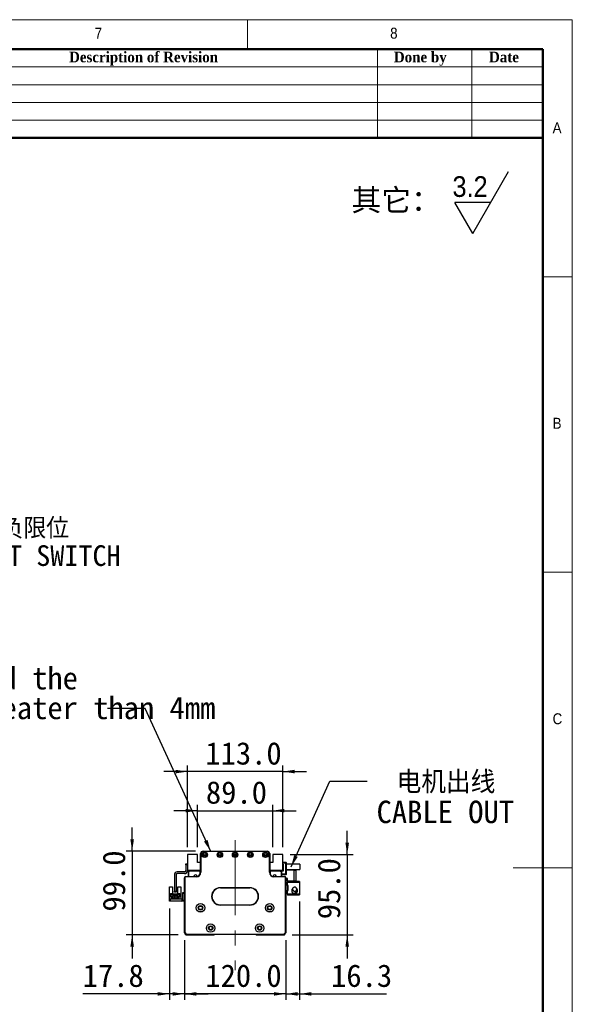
# Model space of a CAD drawing. Header units: millimetres. Extents: x 35 to 2905, y 35 to 2044.
# Tile 7 of 7: x 2250 to 2905, y 878 to 2044. Entities that reach past the tile are written whole.
import ezdxf

# ---------------------------------------------------------------- set-up
doc = ezdxf.new("R2010")
doc.units = ezdxf.units.MM
doc.header["$LTSCALE"] = 7
doc.linetypes.add('CENTERX2', pattern=[20.32, 12.7, -2.54, 2.54, -2.54])
doc.layers.add('DIMNS', color=7, linetype='Continuous')
doc.styles.add('SLDTEXTSTYLE0', font='arial.ttf', dxfattribs={"bigfont": 'bigfont'})
doc.styles.add('SLDTEXTSTYLE1', font='Gothic.ttf', dxfattribs={"width": 0.913})
doc.styles.add('SLDTEXTSTYLE2', font='timesbd.ttf', dxfattribs={"width": 0.933})
doc.styles.add('SLDTEXTSTYLE8', font='txt')
doc.styles.add('SLDTEXTSTYLE9', font='txt', dxfattribs={"bigfont": 'bigfont'})
doc.dimstyles.new('SLDDIMSTYLE1', dxfattribs={"dimtxt": 26.6, "dimasz": 14, "dimexe": 0, "dimexo": 0.0625, "dimgap": 6.65, "dimtad": 2, "dimdec": 1, "dimrnd": 1e-09, "dimzin": 4, "dimdsep": 46, "dimtxsty": 'SLDTEXTSTYLE8', "dimsah": 1, "dimcen": 0.09, "dimadec": 0, "dimazin": 1, "dimtfac": 1, "dimtdec": 1, "dimtmove": 0, "dimatfit": 0, "dimfxl": 0, "dimfrac": 2, "dimtolj": 1, "dimtzin": 12, "dimarcsym": 0})
doc.dimstyles.new('SLDDIMSTYLE2', dxfattribs={"dimtxt": 26.6, "dimasz": 14, "dimexe": 0, "dimexo": 0.0625, "dimgap": 6.65, "dimtad": 2, "dimdec": 1, "dimrnd": 1e-09, "dimzin": 12, "dimdsep": 46, "dimtxsty": 'SLDTEXTSTYLE8', "dimsah": 1, "dimcen": 0.09, "dimadec": 0, "dimazin": 3, "dimtfac": 1, "dimtdec": 1, "dimtmove": 0, "dimatfit": 0, "dimfxl": 0, "dimfrac": 2, "dimtolj": 1, "dimtzin": 12, "dimarcsym": 0})
doc.dimstyles.new('SLDDIMSTYLE3', dxfattribs={"dimtxt": 0.18, "dimasz": 14, "dimexe": 0, "dimexo": 0.0625, "dimgap": 0, "dimtad": 0, "dimtih": 1, "dimtoh": 1, "dimdec": 0, "dimrnd": 1e-09, "dimzin": 0, "dimdsep": 46, "dimtxsty": 'Standard', "dimsah": 1, "dimcen": 0.09, "dimadec": 0, "dimazin": 0, "dimtfac": 14, "dimtdec": 0, "dimtofl": 0, "dimtmove": 0, "dimatfit": 3, "dimfxl": 0, "dimfrac": 2, "dimtolj": 1, "dimtzin": 0, "dimarcsym": 0})

# ---------------------------------------------------------------- blocks, each defined once
blk = doc.blocks.new('SW_SFSYMBOL_0')
at = {"layer": 'DIMNS', "color": 0}
for p, q in [((24, -36.7), (66.5, 36.8)), ((24, -36.7), (2.8, 0)), ((45.2, 0), (2.8, 0))]:
    blk.add_line(p, q, dxfattribs=at)
at = {"layer": 'DIMNS', "color": 0, "insert": (0, 31.3), "char_height": 24.5, "attachment_point": 1, "style": 'SLDTEXTSTYLE1'}
blk.add_mtext('3.2', dxfattribs=at)
blk = doc.blocks.new('_D_6')
at = {"layer": 'DIMNS'}
for p, q in [((2445.5, 953.8), (2445.5, 883.2)), ((2565.5, 953.8), (2565.5, 883.2)), ((2445.5, 890.2), (2417.5, 890.2)), ((2565.5, 890.2), (2445.5, 890.2)), ((2565.5, 890.2), (2593.5, 890.2))]:
    blk.add_line(p, q, dxfattribs=at)
for points in [[(2445.5, 890.2), (2431.5, 892.3), (2431.5, 888.1)], [(2565.5, 890.2), (2579.5, 888.1), (2579.5, 892.3)]]:
    blk.add_solid(points, dxfattribs=at)
at = {"layer": 'DIMNS', "insert": (2470.2, 925.1), "char_height": 26.6, "attachment_point": 1, "style": 'SLDTEXTSTYLE8'}
blk.add_mtext('120.0', dxfattribs=at)
blk = doc.blocks.new('_D_7')
at = {"layer": 'DIMNS'}
for p, q in [((2427.7, 991.3), (2427.7, 883.2)), ((2445.5, 953.8), (2445.5, 883.2)), ((2427.7, 890.2), (2324.9, 890.2)), ((2445.5, 890.2), (2427.7, 890.2)), ((2445.5, 890.2), (2473.5, 890.2))]:
    blk.add_line(p, q, dxfattribs=at)
for points in [[(2427.7, 890.2), (2413.7, 892.3), (2413.7, 888.1)], [(2445.5, 890.2), (2459.5, 888.1), (2459.5, 892.3)]]:
    blk.add_solid(points, dxfattribs=at)
at = {"layer": 'DIMNS', "insert": (2324.9, 925.1), "char_height": 26.6, "attachment_point": 1, "style": 'SLDTEXTSTYLE8'}
blk.add_mtext('17.8', dxfattribs=at)
blk = doc.blocks.new('_D_8')
at = {"layer": 'DIMNS'}
for p, q in [((2383.5, 1059.2), (2383.5, 1087.2)), ((2458.6, 1059.2), (2376.5, 1059.2)), ((2383.5, 1059.2), (2383.5, 960.2)), ((2438.1, 960.2), (2376.5, 960.2)), ((2383.5, 960.2), (2383.5, 932.2))]:
    blk.add_line(p, q, dxfattribs=at)
for points in [[(2383.5, 1059.2), (2385.6, 1073.2), (2381.4, 1073.2)], [(2383.5, 960.2), (2381.4, 946.2), (2385.6, 946.2)]]:
    blk.add_solid(points, dxfattribs=at)
at = {"layer": 'DIMNS', "insert": (2348.6, 987.7), "char_height": 26.6, "attachment_point": 1, "rotation": 90, "style": 'SLDTEXTSTYLE8'}
blk.add_mtext('99.0', dxfattribs=at)
blk = doc.blocks.new('_D_9')
at = {"layer": 'DIMNS'}
for p, q in [((2581.8, 999.6), (2581.8, 883.2)), ((2565.5, 953.8), (2565.5, 883.2)), ((2565.5, 890.2), (2537.5, 890.2)), ((2565.5, 890.2), (2581.8, 890.2)), ((2581.8, 890.2), (2684.8, 890.2))]:
    blk.add_line(p, q, dxfattribs=at)
for points in [[(2565.5, 890.2), (2551.5, 892.3), (2551.5, 888.1)], [(2581.8, 890.2), (2595.8, 888.1), (2595.8, 892.3)]]:
    blk.add_solid(points, dxfattribs=at)
at = {"layer": 'DIMNS', "insert": (2619.2, 925.1), "char_height": 26.6, "attachment_point": 1, "style": 'SLDTEXTSTYLE8'}
blk.add_mtext('16.3', dxfattribs=at)
blk = doc.blocks.new('_D_10')
at = {"layer": 'DIMNS'}
for p, q in [((2461, 1064.1), (2461, 1114.2)), ((2550, 1064.1), (2550, 1114.2)), ((2461, 1107.2), (2433, 1107.2)), ((2461, 1107.2), (2550, 1107.2)), ((2550, 1107.2), (2578, 1107.2))]:
    blk.add_line(p, q, dxfattribs=at)
for points in [[(2461, 1107.2), (2447, 1109.3), (2447, 1105.1)], [(2550, 1107.2), (2564, 1105.1), (2564, 1109.3)]]:
    blk.add_solid(points, dxfattribs=at)
at = {"layer": 'DIMNS', "insert": (2470.9, 1142.1), "char_height": 26.6, "attachment_point": 1, "style": 'SLDTEXTSTYLE8'}
blk.add_mtext('89.0', dxfattribs=at)
blk = doc.blocks.new('_D_11')
at = {"layer": 'DIMNS'}
for p, q in [((2449, 1064.1), (2449, 1160.5)), ((2562, 1064.1), (2562, 1160.5)), ((2449, 1153.5), (2421, 1153.5)), ((2562, 1153.5), (2449, 1153.5)), ((2562, 1153.5), (2590, 1153.5))]:
    blk.add_line(p, q, dxfattribs=at)
for points in [[(2449, 1153.5), (2435, 1155.6), (2435, 1151.4)], [(2562, 1153.5), (2576, 1151.4), (2576, 1155.6)]]:
    blk.add_solid(points, dxfattribs=at)
at = {"layer": 'DIMNS', "insert": (2470.2, 1188.4), "char_height": 26.6, "attachment_point": 1, "style": 'SLDTEXTSTYLE8'}
blk.add_mtext('113.0', dxfattribs=at)
blk = doc.blocks.new('_D_12')
at = {"layer": 'DIMNS'}
for p, q in [((2638.3, 1055.2), (2638.3, 1083.2)), ((2570.9, 1055.2), (2645.3, 1055.2)), ((2638.3, 1055.2), (2638.3, 960.2)), ((2572.9, 960.2), (2645.3, 960.2)), ((2638.3, 960.2), (2638.3, 932.2))]:
    blk.add_line(p, q, dxfattribs=at)
for points in [[(2638.3, 1055.2), (2640.4, 1069.2), (2636.2, 1069.2)], [(2638.3, 960.2), (2636.2, 946.2), (2640.4, 946.2)]]:
    blk.add_solid(points, dxfattribs=at)
at = {"layer": 'DIMNS', "insert": (2603.4, 978.6), "char_height": 26.6, "attachment_point": 1, "rotation": 90, "style": 'SLDTEXTSTYLE8'}
blk.add_mtext('95.0', dxfattribs=at)
blk = doc.blocks.new('SW_NOTE_3')
at = {"layer": 'DIMNS', "color": 0, "char_height": 26.6, "attachment_point": 2}
for s, insert, style in [('电机出线', (93.2, 12.3), 'SLDTEXTSTYLE9'), ('CABLE OUT', (92.4, -22.9), 'SLDTEXTSTYLE8')]:
    blk.add_mtext(s, dxfattribs=dict(at, insert=insert, style=style))
blk = doc.blocks.new('SW_NOTE_4')
at = {"layer": 'DIMNS', "color": 0, "char_height": 26.6, "attachment_point": 1, "style": 'SLDTEXTSTYLE8'}
for s, insert in [('The distance between the load plate and the ', (-813.2, 49.1)), ('steel belt protection belt shall be greater than 4mm', (-813.2, 13.9))]:
    blk.add_mtext(s, dxfattribs=dict(at, insert=insert))
blk = doc.blocks.new('SW_NOTE_7')
at = {"layer": 'DIMNS', "color": 0, "char_height": 24.5, "attachment_point": 2}
for s, insert, style in [('    光电负限位', (97.1, 12.6), 'SLDTEXTSTYLE9'), ('NEGATIVE LIMIT SWITCH', (94.3, -19.8), 'SLDTEXTSTYLE8')]:
    blk.add_mtext(s, dxfattribs=dict(at, insert=insert, style=style))

msp = doc.modelspace()

# ---------------------------------------------------------------- linework, layer by layer
at = {"color": 7, "linetype": 'Continuous', "lineweight": 18}
for p, q in [((2905, 2044), (35, 2044)), ((2520, 2009), (2520, 2044)), ((2905, 35), (2905, 2044)), ((70, 2009), (2870, 2009)), ((2674, 2009), (2674, 1904)), ((2786, 2009), (2786, 1904)), ((2870, 2009), (2870, 1904)), ((2870, 2009), (2870, 70)), ((2030, 1988), (2870, 1988)), ((2030, 1967), (2870, 1967)), ((2030, 1946), (2870, 1946)), ((2030, 1925), (2870, 1925)), ((2905, 1739.5), (2870, 1739.5)), ((2870, 1389.5), (2905, 1389.5)), ((2905, 1039.5), (2835, 1039.5))]:
    msp.add_line(p, q, dxfattribs=at)
at = {"color": 7, "linetype": 'Continuous', "lineweight": 50}
for p, q in [((2870, 2009), (70, 2009)), ((2870, 2009), (2870, 70)), ((2870, 1904), (2030, 1904))]:
    msp.add_line(p, q, dxfattribs=at)
at = {"color": 7, "linetype": 'Continuous', "lineweight": 25}
for p, q in [((2448.99, 1055.2), (2448.99, 1036.7)), ((2460.99, 1055.2), (2448.99, 1055.2)), ((2460.99, 1045.7), (2460.99, 1055.2)), ((2464.49, 1056.2), (2464.49, 1056.4)), ((2464.49, 1056.4), (2464.5, 1056.4)), ((2464.49, 1056.2), (2464.79, 1056.2)), ((2464.49, 1034.2), (2464.49, 1056.2)), ((2464.79, 1056.2), (2464.79, 1034.2)), ((2467.49, 1059.2), (2467.49, 1058.9)), ((2467.49, 1059.2), (2543.49, 1059.2)), ((2543.49, 1058.9), (2467.49, 1058.9)), ((2543.49, 1059.2), (2543.49, 1058.9)), ((2546.49, 1056.2), (2546.19, 1056.2)), ((2546.19, 1034.2), (2546.19, 1056.2)), ((2546.48, 1056.4), (2546.49, 1056.4)), ((2546.49, 1056.4), (2546.49, 1056.2)), ((2546.49, 1056.2), (2546.49, 1034.2)), ((2549.99, 1055.2), (2549.99, 1045.7)), ((2561.99, 1055.2), (2549.99, 1055.2)), ((2561.99, 1036.7), (2561.99, 1055.2)), ((2446.99, 1044.2), (2448.99, 1044.2)), ((2446.99, 1043.2), (2446.99, 1044.2)), ((2446.99, 1043.2), (2446.99, 1036.2)), ((2448.99, 1043.2), (2446.99, 1043.2)), ((2464.49, 1045.7), (2460.99, 1045.7)), ((2549.99, 1045.7), (2546.49, 1045.7)), ((2561.99, 1046.2), (2565.69, 1046.2)), ((2565.69, 1045.2), (2561.99, 1045.2)), ((2561.99, 1043.7), (2562.49, 1043.7)), ((2562.49, 1043.7), (2562.49, 1035.7)), ((2565.69, 1045.2), (2565.69, 1046.2)), ((2565.69, 1046.2), (2565.99, 1045.9)), ((2565.69, 1046.2), (2565.69, 1046.2)), ((2565.69, 1046.2), (2565.99, 1045.9)), ((2565.69, 1046.2), (2565.69, 1046.2)), ((2565.69, 1032.2), (2565.69, 1045.2)), ((2565.99, 1045.08), (2565.69, 1045.2)), ((2565.99, 1045.9), (2565.99, 1045.08)), ((2565.99, 1045.9), (2565.99, 1045.08)), ((2565.99, 1045.08), (2565.99, 1032.33)), ((2565.99, 1045.08), (2565.99, 1045.08)), ((2565.99, 1045.08), (2565.99, 1043.7)), ((2581.99, 1043.7), (2565.99, 1043.7)), ((2581.99, 1043.7), (2581.99, 1037.7)), ((2433.49, 1031.2), (2433.49, 1011.7)), ((2435.49, 1031.2), (2435.49, 1011.7)), ((2445.49, 1034.7), (2436.99, 1034.7)), ((2445.49, 1032.7), (2436.99, 1032.7)), ((2445.79, 1027.7), (2445.49, 1027.7)), ((2445.49, 962.7), (2445.49, 1027.7)), ((2445.79, 1027.7), (2445.79, 962.83)), ((2446.99, 1028.9), (2446.99, 1029.2)), ((2446.99, 1029.2), (2459.49, 1029.2)), ((2459.49, 1028.9), (2446.99, 1028.9)), ((2448.99, 1036.7), (2464.49, 1036.7)), ((2448.99, 1036.7), (2448.99, 1036.2)), ((2449.98, 1035.7), (2450.98, 1036.7)), ((2449.98, 1035.7), (2449.98, 1030.7)), ((2449.98, 1030.7), (2449.98, 1029.2)), ((2450.28, 1030.4), (2449.98, 1030.7)), ((2450.28, 1030.4), (2450.28, 1029.2)), ((2450.58, 1034.65), (2451.53, 1035.6)), ((2450.58, 1029.2), (2450.58, 1034.65)), ((2463.73, 1035.6), (2451.53, 1035.6)), ((2459.49, 1028.9), (2459.49, 1029.2)), ((2461.91, 1036.7), (2462.12, 1036.5)), ((2464.49, 1036.2), (2462.82, 1036.2)), ((2463.73, 1035.6), (2463.73, 1031.56)), ((2464.49, 1035.6), (2463.73, 1035.6)), ((2464.79, 1034.2), (2464.49, 1034.2)), ((2546.49, 1034.2), (2546.19, 1034.2)), ((2546.49, 1036.7), (2561.99, 1036.7)), ((2548.16, 1036.2), (2546.49, 1036.2)), ((2547.24, 1035.6), (2546.49, 1035.6)), ((2547.24, 1031.56), (2547.24, 1035.6)), ((2559.44, 1035.6), (2547.24, 1035.6)), ((2549.07, 1036.7), (2548.86, 1036.5)), ((2548.86, 1036.5), (2549.07, 1036.7)), ((2551.49, 1029.2), (2551.49, 1028.9)), ((2551.49, 1029.2), (2563.99, 1029.2)), ((2563.99, 1028.9), (2551.49, 1028.9)), ((2559.44, 1035.6), (2560.39, 1034.65)), ((2560.99, 1035.7), (2559.99, 1036.7)), ((2560.39, 1029.2), (2560.39, 1034.65)), ((2560.99, 1029.2), (2560.99, 1035.7)), ((2562.49, 1035.7), (2560.99, 1035.7)), ((2560.99, 1032.2), (2565.69, 1032.2)), ((2565.69, 1031.2), (2560.99, 1031.2)), ((2561.99, 1037.7), (2562.49, 1037.7)), ((2562.49, 1036.7), (2561.99, 1036.7)), ((2563.99, 1029.2), (2563.99, 1028.9)), ((2565.49, 1027.7), (2565.19, 1027.7)), ((2565.19, 962.83), (2565.19, 1027.7)), ((2565.49, 1027.7), (2565.49, 962.7)), ((2567.39, 1026.7), (2565.49, 1026.7)), ((2565.99, 1032.33), (2565.69, 1032.2)), ((2565.69, 1031.2), (2565.69, 1032.2)), ((2565.99, 1031.5), (2565.69, 1031.2)), ((2565.99, 1037.7), (2581.99, 1037.7)), ((2565.99, 1037.7), (2565.99, 1036.7)), ((2575.39, 1036.7), (2565.99, 1036.7)), ((2565.99, 1032.33), (2565.99, 1031.5)), ((2567.39, 1023.7), (2567.39, 1026.7)), ((2575.39, 1023.7), (2575.39, 1036.7)), ((2575.39, 1036.7), (2577.39, 1036.7)), ((2577.39, 1036.7), (2577.39, 1023.7)), ((2427.79, 1017.1), (2431.49, 1017.1)), ((2427.79, 1008.2), (2427.79, 1017.1)), ((2431.49, 1017.1), (2431.49, 1008.7)), ((2437.49, 1008.7), (2437.49, 1017.1)), ((2437.49, 1017.1), (2441.19, 1017.1)), ((2441.19, 1017.1), (2441.19, 1008.2)), ((2487.99, 1016), (2487.99, 1015.7)), ((2487.99, 1016), (2522.99, 1016)), ((2522.99, 1015.7), (2487.99, 1015.7)), ((2512.99, 1015.7), (2512.99, 1015.65)), ((2522.99, 1016), (2522.99, 1015.7)), ((2567.39, 1023.7), (2567.39, 1022.5)), ((2575.39, 1023.7), (2567.39, 1023.7)), ((2567.39, 1018.5), (2567.39, 1022.5)), ((2567.39, 1022.5), (2581.79, 1022.5)), ((2567.39, 1018.5), (2567.39, 1018)), ((2568.39, 1018.5), (2567.39, 1018.5)), ((2567.39, 1018), (2567.39, 1013)), ((2568.39, 1018), (2567.39, 1018)), ((2568.39, 1012.5), (2568.39, 1018.5)), ((2572.98, 1014.09), (2573.37, 1014.67)), ((2573.39, 1023.7), (2573.39, 1023.5)), ((2581.79, 1023.5), (2573.39, 1023.5)), ((2577.39, 1023.7), (2575.39, 1023.7)), ((2581.79, 1023.5), (2581.79, 1022.5)), ((2581.79, 1022.5), (2581.79, 1008.5)), ((2427.79, 1002.2), (2427.79, 1008.2)), ((2428.59, 1008.2), (2427.79, 1008.2)), ((2428.59, 1008.2), (2429.09, 1008.7)), ((2431.69, 1008.7), (2429.09, 1008.7)), ((2429.49, 1008.15), (2431.69, 1008.15)), ((2429.49, 1004.7), (2429.49, 1008.15)), ((2430.29, 1004.7), (2429.49, 1004.7)), ((2430.29, 1006.35), (2438.69, 1006.35)), ((2430.29, 1004.7), (2430.29, 1006.35)), ((2430.29, 1003.65), (2430.29, 1004.7)), ((2431.49, 1003.65), (2430.29, 1003.65)), ((2431.24, 1005.3), (2431.24, 1004.8)), ((2431.74, 1005.3), (2431.24, 1005.3)), ((2431.24, 1004.8), (2431.74, 1004.8)), ((2431.49, 1002.85), (2431.49, 1003.65)), ((2437.49, 1003.65), (2431.49, 1003.65)), ((2431.69, 1008.15), (2431.69, 1008.7)), ((2431.69, 1008.7), (2437.29, 1008.7)), ((2432.04, 1008.15), (2431.69, 1008.15)), ((2431.74, 1004.8), (2431.74, 1005.3)), ((2432.04, 1007.05), (2432.04, 1008.15)), ((2436.94, 1007.05), (2432.04, 1007.05)), ((2433.24, 1005.3), (2433.24, 1004.8)), ((2433.74, 1005.3), (2433.24, 1005.3)), ((2433.24, 1004.8), (2433.74, 1004.8)), ((2433.49, 1011.7), (2435.49, 1011.7)), ((2433.49, 1010.7), (2433.49, 1011.7)), ((2435.49, 1010.7), (2433.49, 1010.7)), ((2433.69, 1007.05), (2433.69, 1007.65)), ((2433.69, 1007.65), (2435.29, 1007.65)), ((2433.74, 1004.8), (2433.74, 1005.3)), ((2435.24, 1005.3), (2435.24, 1004.8)), ((2435.74, 1005.3), (2435.24, 1005.3)), ((2435.24, 1004.8), (2435.74, 1004.8)), ((2435.29, 1007.05), (2435.29, 1007.65)), ((2435.49, 1011.7), (2435.49, 1010.7)), ((2435.74, 1004.8), (2435.74, 1005.3)), ((2436.94, 1008.15), (2436.94, 1007.05)), ((2437.29, 1008.15), (2436.94, 1008.15)), ((2437.24, 1005.3), (2437.24, 1004.8)), ((2437.74, 1005.3), (2437.24, 1005.3)), ((2437.24, 1004.8), (2437.74, 1004.8)), ((2437.29, 1008.7), (2437.29, 1008.15)), ((2439.89, 1008.7), (2437.29, 1008.7)), ((2437.29, 1008.15), (2439.49, 1008.15)), ((2437.49, 1003.65), (2437.49, 1002.85)), ((2438.69, 1003.65), (2437.49, 1003.65)), ((2437.74, 1004.8), (2437.74, 1005.3)), ((2438.69, 1006.35), (2438.69, 1004.7)), ((2438.69, 1004.7), (2438.69, 1003.65)), ((2439.49, 1004.7), (2438.69, 1004.7)), ((2439.49, 1008.15), (2439.49, 1004.7)), ((2439.89, 1008.7), (2440.39, 1008.2)), ((2441.19, 1008.2), (2440.39, 1008.2)), ((2441.19, 1008.2), (2441.19, 1002.2)), ((2443.49, 1009.2), (2443.49, 1010.2)), ((2443.49, 1010.2), (2445.49, 1010.2)), ((2445.49, 1009.2), (2443.49, 1009.2)), ((2443.49, 1001.2), (2443.49, 1009.2)), ((2567.39, 1012.5), (2567.39, 1013)), ((2567.39, 1013), (2568.39, 1013)), ((2567.39, 1008.5), (2567.39, 1012.5)), ((2567.39, 1012.5), (2568.39, 1012.5)), ((2567.39, 1008.5), (2567.39, 1007.3)), ((2581.79, 1008.5), (2567.39, 1008.5)), ((2573.39, 1007.3), (2567.39, 1007.3)), ((2572.84, 1013.3), (2572.74, 1012.5)), ((2573.07, 1013.94), (2572.94, 1013.62)), ((2572.95, 1014.08), (2572.98, 1014.09)), ((2572.98, 1010.91), (2572.95, 1010.92)), ((2573.14, 1014.01), (2572.98, 1014.09)), ((2573.11, 1013.92), (2572.98, 1013.98)), ((2573.39, 1007.5), (2581.79, 1007.5)), ((2573.39, 1007.5), (2573.39, 1007.3)), ((2578.28, 1013.06), (2578.31, 1013.08)), ((2581.79, 1008.5), (2581.79, 1007.5)), ((2427.69, 1000.2), (2427.69, 1002.2)), ((2427.69, 1002.2), (2428.69, 1002.2)), ((2428.69, 1000.2), (2427.69, 1000.2)), ((2428.69, 1002.2), (2428.69, 1000.2)), ((2442.49, 1002.2), (2428.69, 1002.2)), ((2442.49, 1000.2), (2428.69, 1000.2)), ((2437.49, 1002.85), (2431.49, 1002.85)), ((2442.49, 1002.2), (2442.49, 1000.2)), ((2443.49, 1000.2), (2443.49, 1001.2)), ((2443.49, 1001.2), (2445.49, 1001.2)), ((2445.49, 1000.2), (2443.49, 1000.2)), ((2487.99, 995.7), (2487.99, 995.4)), ((2487.99, 995.7), (2522.99, 995.7)), ((2522.99, 995.4), (2487.99, 995.4)), ((2522.99, 995.7), (2522.99, 995.4)), ((2445.79, 962.83), (2445.49, 962.7)), ((2447.49, 960.7), (2445.49, 962.7)), ((2445.79, 962.83), (2447.61, 961)), ((2445.99, 962.2), (2445.99, 961.2)), ((2445.99, 961.2), (2446.99, 960.2)), ((2446.99, 960.2), (2480.49, 960.2)), ((2447.61, 961), (2447.49, 960.7)), ((2563.49, 960.7), (2447.49, 960.7)), ((2447.61, 961), (2563.36, 961)), ((2480.49, 960.2), (2480.99, 960.7)), ((2529.99, 960.7), (2530.49, 960.2)), ((2530.49, 960.2), (2563.99, 960.2)), ((2563.36, 961), (2565.19, 962.83)), ((2563.36, 961), (2563.49, 960.7)), ((2565.49, 962.7), (2563.49, 960.7)), ((2563.99, 960.2), (2564.99, 961.2)), ((2564.99, 961.2), (2564.99, 962.2)), ((2565.19, 962.83), (2565.49, 962.7))]:
    msp.add_line(p, q, dxfattribs=at)
at = {"color": 7, "linetype": 'Continuous', "lineweight": 25, "flags": 128}
for points in [[(2498.34, 1015.7), (2497.99, 1015.65), (2497.64, 1015.7)], [(2513.34, 1015.7), (2512.99, 1015.65), (2512.64, 1015.7)], [(2442.49, 1000.2), (2443.07, 1000.26), (2443.49, 1000.37)]]:
    msp.add_lwpolyline(points, dxfattribs=at)
at = {"color": 7, "linetype": 'Continuous', "lineweight": 25}
for centre, radius in [((2469.49, 1054.95), 3.25), ((2469.49, 1054.95), 3), ((2469.49, 1054.95), 1.6), ((2469.49, 1054.95), 1.25), ((2487.49, 1054.95), 3.25), ((2487.49, 1054.95), 3), ((2487.49, 1054.95), 1.6), ((2487.49, 1054.95), 1.25), ((2505.49, 1054.95), 3.25), ((2505.49, 1054.95), 3), ((2505.49, 1054.95), 1.6), ((2505.49, 1054.95), 1.25), ((2523.49, 1054.95), 3.25), ((2523.49, 1054.95), 3), ((2523.49, 1054.95), 1.6), ((2523.49, 1054.95), 1.25), ((2541.49, 1054.95), 3.25), ((2541.49, 1054.95), 3), ((2541.49, 1054.95), 1.6), ((2541.49, 1054.95), 1.25), ((2464.49, 992.19), 5.03), ((2464.49, 992.19), 5), ((2464.49, 992.19), 2.65), ((2464.49, 992.19), 2.1), ((2546.49, 992.19), 5.02), ((2546.49, 992.19), 5), ((2546.49, 992.19), 2.65), ((2546.49, 992.19), 2.1), ((2476.49, 968.16), 5.03), ((2476.49, 968.16), 5), ((2476.49, 968.16), 2.65), ((2476.49, 968.16), 2.1), ((2534.49, 968.16), 5.03), ((2534.49, 968.16), 5), ((2534.49, 968.16), 2.65), ((2534.49, 968.16), 2.1)]:
    msp.add_circle(centre, radius, dxfattribs=at)
for centre, radius, start, end in [((2467.49, 1056.2), 3, 90, 180), ((2467.49, 1056.2), 2.7, 90, 180), ((2543.49, 1056.2), 3, 0, 90), ((2543.49, 1056.2), 2.7, 0, 90), ((2436.99, 1031.2), 3.5, 90, 180), ((2436.99, 1031.2), 1.5, 90, 180), ((2445.49, 1036.2), 1.5, 270, 0), ((2445.49, 1036.2), 3.5, 270, 0), ((2446.99, 1027.7), 1.5, 90, 180), ((2446.99, 1027.7), 1.2, 90, 180), ((2458.48, 1029.2), 2, 90, 180), ((2458.48, 1029.2), 2, 2.85229, 90), ((2459.49, 1034.2), 5.3, 270, 0), ((2459.49, 1034.2), 5, 270, 0), ((2462.82, 1037.2), 1, 224.99989, 270), ((2551.49, 1034.2), 5.3, 180, 270), ((2551.49, 1034.2), 5, 180, 270), ((2548.16, 1037.2), 1, 270, 315.00006), ((2548.16, 1037.2), 1, 270, 315.00006), ((2552.49, 1029.2), 2, 90, 177.1477), ((2552.49, 1029.2), 2, 0.00002, 90), ((2552.49, 1029.2), 2, 0.00002, 90), ((2563.99, 1027.7), 1.5, 0, 90), ((2563.99, 1027.7), 1.2, 0, 90), ((2487.99, 1005.7), 10.3, 90, 270), ((2487.99, 1005.7), 10, 90, 270), ((2522.99, 1005.7), 10.3, 270, 90), ((2522.99, 1005.7), 10, 270, 90), ((2575.99, 1012.5), 3.4, 207.88541, 44.31348), ((2575.99, 1012.5), 3.45, 0, 47.89891), ((2442.49, 1003.2), 1, 270, 0), ((2575.99, 1012.5), 3.45, 237.57421, 0), ((2575.99, 1012.5), 2.5, 274.06825, 11.05475), ((2575.99, 1012.5), 2.6, 277.27427, 10.90897)]:
    msp.add_arc(centre, radius, start, end, dxfattribs=at)
for points, knots in [([(2573.82, 1015.43), (2573.63, 1015.07), (2573.3, 1014.41), (2572.84, 1013.35), (2572.62, 1012.53), (2572.57, 1011.86), (2572.67, 1011.3), (2572.89, 1010.7), (2573.35, 1010.1), (2574.03, 1009.67), (2574.76, 1009.43), (2575.52, 1009.43), (2576.23, 1009.66), (2576.41, 1009.78), (2576.36, 1009.82), (2576.34, 1009.83)], [0, 0, 0, 0, 0.1800985, 0.3300043, 0.4496449, 0.5397496, 0.5746227, 0.6053219, 0.6784018, 0.7214063, 0.7619834, 0.8291607, 0.8886695, 0.9605996, 1, 1, 1, 1]), ([(2577.38, 1016.27), (2577.63, 1016.04), (2578.13, 1015.58), (2578.53, 1014.66), (2578.57, 1013.74), (2578.29, 1012.95), (2577.78, 1012.33), (2577.09, 1011.92), (2576.28, 1011.76), (2575.44, 1011.86), (2574.66, 1012.23), (2574.04, 1012.83), (2573.65, 1013.59), (2573.56, 1014.44), (2573.67, 1015.2), (2574.01, 1015.79), (2574.54, 1016.21), (2575.28, 1016.46), (2576.02, 1016.53), (2576.57, 1016.56), (2576.83, 1016.55), (2576.91, 1016.55), (2576.93, 1016.54), (2577.01, 1016.51), (2577.16, 1016.42), (2577.3, 1016.33), (2577.38, 1016.27)], [0, 0, 0, 0, 0.0648176, 0.1297793, 0.189732, 0.2426191, 0.2944133, 0.3462435, 0.3987244, 0.4521998, 0.5066016, 0.5614526, 0.616052, 0.6697726, 0.727069, 0.7653775, 0.8036915, 0.8589096, 0.9142292, 0.9495547, 0.9640012, 0.9648512, 0.9657591, 0.9687105, 0.9805281, 1, 1, 1, 1]), ([(2578.21, 1011.36), (2578.32, 1011.61), (2578.51, 1012.08), (2578.55, 1012.59), (2578.47, 1012.89), (2578.44, 1012.98)], [0, 0, 0, 0, 0.4359585, 0.8267397, 1, 1, 1, 1])]:
    msp.add_open_spline(points, degree=3, knots=knots, dxfattribs=at)
at = {"layer": 'DIMNS', "linetype": 'CENTERX2', "lineweight": 18}
msp.add_line((2505.49, 1072.15), (2505.49, 918.25), dxfattribs=at)

# ---------------------------------------------------------------- block references
at = {"layer": 'DIMNS'}
for name, p in [('SW_SFSYMBOL_0', (2763.04, 1827.32)), ('SW_NOTE_7', (2100.53, 1441.32)), ('SW_NOTE_4', (2354.35, 1228.31)), ('SW_NOTE_3', (2662.12, 1141.96))]:
    msp.add_blockref(name, p, dxfattribs=at)

# ---------------------------------------------------------------- texts
at = {"color": 7, "linetype": 'Continuous', "lineweight": 0}
for s, insert, char_height, attachment_point, style in [('7', (2339.17, 2034.52), 12.96, 1, 'SLDTEXTSTYLE1'), ('8', (2689.17, 2034.52), 12.96, 1, 'SLDTEXTSTYLE1'), ('Description of Revision', (2397.01, 2006.1), 12.6, 2, 'SLDTEXTSTYLE2'), ('Done by', (2724.88, 2006.1), 12.6, 2, 'SLDTEXTSTYLE2'), ('Date', (2824, 2006.1), 12.6, 2, 'SLDTEXTSTYLE2'), ('A', (2881.67, 1922.52), 12.96, 1, 'SLDTEXTSTYLE1'), ('B', (2881.67, 1572.52), 12.96, 1, 'SLDTEXTSTYLE1'), ('C', (2881.67, 1222.52), 12.96, 1, 'SLDTEXTSTYLE1')]:
    msp.add_mtext(s, dxfattribs=dict(at, insert=insert, char_height=char_height, attachment_point=attachment_point, style=style))
at = {"layer": 'DIMNS', "insert": (2643.32, 1843.39), "char_height": 25.929, "attachment_point": 1, "style": 'SLDTEXTSTYLE0'}
msp.add_mtext('其它：', dxfattribs=at)

# ---------------------------------------------------------------- dimensions: what is measured, and where the dimension line sits
at = {"layer": 'DIMNS'}
for base, p1, p2, dimstyle, picture, middle in [((2448.99, 1153.45), (2561.99, 1055.2), (2448.99, 1055.2), 'SLDDIMSTYLE1', '_D_11', (2512.62, 1153.45)), ((2549.99, 1107.21), (2460.99, 1055.2), (2549.99, 1055.2), 'SLDDIMSTYLE1', '_D_10', (2503.7, 1107.21)), ((2581.79, 890.2), (2565.49, 962.7), (2581.79, 1008.5), 'SLDDIMSTYLE2', '_D_9', (2651.98, 890.2)), ((2427.69, 890.2), (2445.49, 962.7), (2427.69, 1000.2), 'SLDDIMSTYLE2', '_D_7', (2357.71, 890.2)), ((2445.49, 890.2), (2565.49, 962.7), (2445.49, 962.7), 'SLDDIMSTYLE1', '_D_6', (2512.62, 890.2))]:
    dim = msp.add_linear_dim(base=base, p1=p1, p2=p2, dimstyle=dimstyle, dxfattribs=at)
    dim.commit()
    dim.dimension.update_dxf_attribs({"geometry": picture, "text_midpoint": middle, "dimtype": 160})
for base, p1, p2, picture, middle in [((2383.48, 960.2), (2467.49, 1059.2), (2446.99, 960.2), '_D_8', (2383.48, 1020.45)), ((2638.3, 960.2), (2561.99, 1055.2), (2563.99, 960.2), '_D_12', (2638.3, 1011.37))]:
    dim = msp.add_linear_dim(base=base, p1=p1, p2=p2, angle=90, dimstyle='SLDDIMSTYLE1', dxfattribs=at)
    dim.commit()
    dim.dimension.update_dxf_attribs({"geometry": picture, "text_midpoint": middle, "dimtype": 160})

# ---------------------------------------------------------------- leaders
for points in [[(2476.61, 1058.9), (2398.8, 1228.31), (2354.35, 1228.31)], [(2571.76, 1040.65), (2617.68, 1141.96), (2662.12, 1141.96)]]:
    msp.add_leader(points, dimstyle='SLDDIMSTYLE3', dxfattribs=at)

doc.saveas('drawing.dxf')
